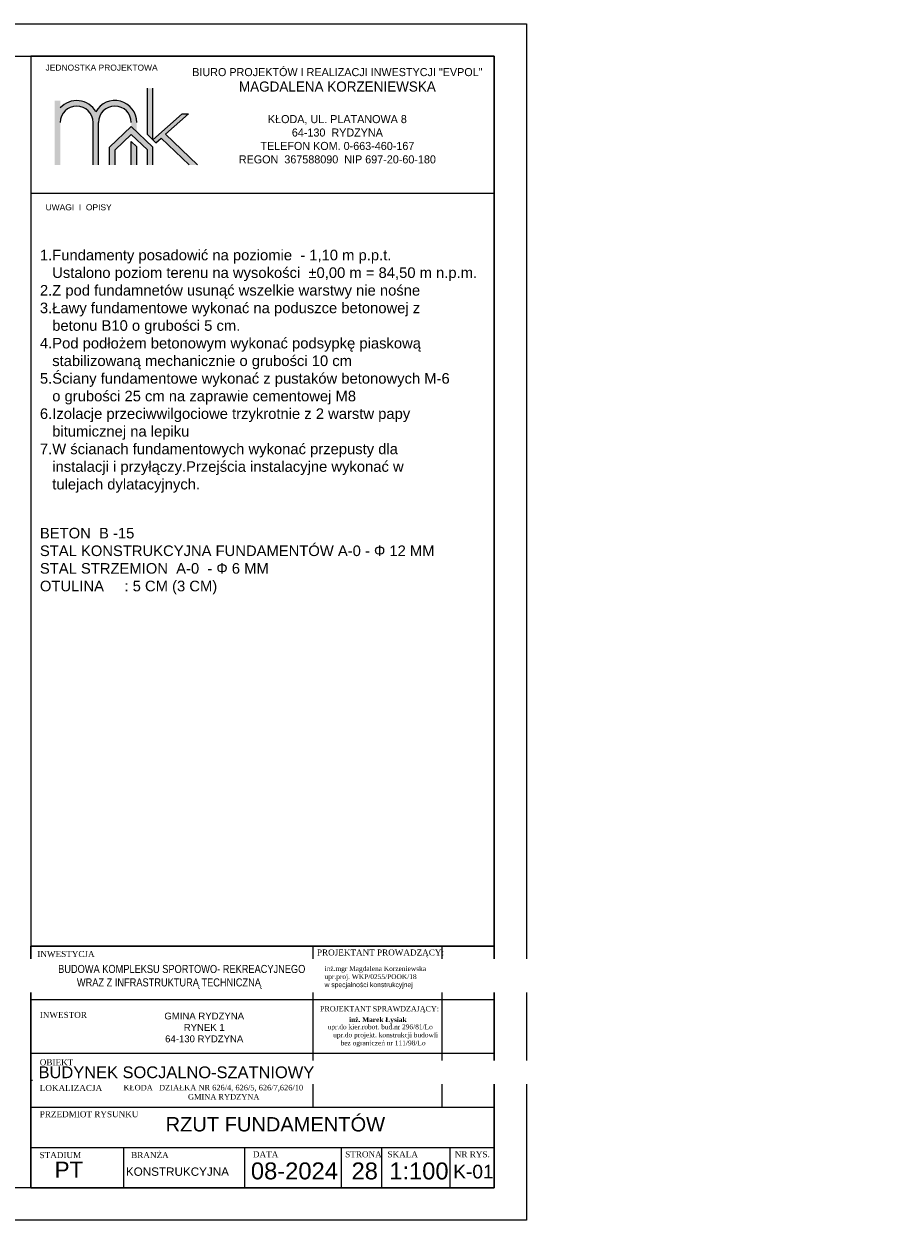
# Model space of a CAD drawing. Header units: millimetres. Extents: x 6502 to 11629, y -14550 to -11580.
# Tile 4 of 4: x 9455 to 11629, y -14550 to -11580. Entities that reach past the tile are written whole.
import ezdxf

# ---------------------------------------------------------------- set-up
doc = ezdxf.new("R2010")
doc.units = ezdxf.units.MM
doc.header["$LTSCALE"] = 100
doc.header["$MEASUREMENT"] = 0
for name, color, linetype in [('! OPISY', 4, 'Continuous'), ('! wymiarowanie', 1, 'Continuous'), ('Okno', 4, 'Continuous'), ('Warstwa4', 4, 'Continuous')]:
    doc.layers.add(name, color=color, linetype=linetype)
doc.layers.add('RAMKA I OPISY', color=4, linetype='Continuous', lineweight=18)
doc.styles.add('styl3', font='txt.shx', dxfattribs={"height": 100})
doc.styles.add('styl4', font='TIMES.TTF', dxfattribs={"height": 100})
doc.styles.add('style4', font='TIMES.TTF', dxfattribs={"height": 15})

msp = doc.modelspace()

# ---------------------------------------------------------------- hatches: boundary and pattern name
h = msp.add_hatch(color=256)
h.paths.add_polyline_path([(9531.472, -11930.169), (9531.472, -11770.366), (9545.13, -11770.366), (9545.13, -11788.637, -0.51719898), (9633.184, -11798.281, -0.77390695), (9734.896, -11824.637), (9734.896, -11847.688), (9721.238, -11834.616), (9721.238, -11824.637, 1), (9640.013, -11824.637), (9640.013, -11930.169), (9626.355, -11930.169), (9626.355, -11824.637, 1), (9545.13, -11824.637), (9545.13, -11930.169)])
h.paths.add_polyline_path([(9782.41, -11875.135), (9795.207, -11863.751), (9864.606, -11930.169), (9885.302, -11930.169), (9805.934, -11854.209), (9863.046, -11803.405), (9847.345, -11803.405), (9774.847, -11867.896)])
h.paths.add_polyline_path([(9761.188, -11739.69), (9761.188, -11854.824), (9774.847, -11867.896), (9774.847, -11739.69)])
h.paths.add_polyline_path([(9721.238, -11930.169), (9721.238, -11872.451), (9734.896, -11885.523), (9734.896, -11930.169)])
msp.add_hatch(color=132).paths.add_polyline_path([(9667.628, -11930.169), (9667.628, -11885.923), (9721.238, -11834.616), (9734.896, -11847.688), (9774.847, -11885.923), (9774.847, -11930.169), (9761.188, -11930.169), (9761.188, -11892.659), (9721.238, -11854.424), (9681.287, -11892.659), (9681.287, -11930.169)])

# ---------------------------------------------------------------- linework, layer by layer
at = {"layer": '! wymiarowanie', "color": 4}
msp.add_lwpolyline([(6732.23, -11660.101), (10622.23, -11660.101), (10622.23, -14470.101), (6732.23, -14470.101)], close=True, dxfattribs=at)
msp.add_lwpolyline([(6732.23, -11660.101), (10622.23, -11660.101), (10622.23, -14470.101), (6732.23, -14470.101)], close=True, dxfattribs=at)
for p, q in [((9761.188, -11854.824), (9761.188, -11739.69)), ((9774.847, -11867.896), (9774.847, -11739.69)), ((9774.847, -11867.896), (9847.345, -11803.405)), ((9805.934, -11854.209), (9863.046, -11803.405)), ((9847.345, -11803.405), (9863.046, -11803.405)), ((9626.355, -11930.169), (9626.355, -11824.637)), ((9640.013, -11930.169), (9640.013, -11824.637)), ((9721.238, -11872.451), (9734.896, -11885.523)), ((9721.238, -11930.169), (9721.238, -11872.451)), ((9761.188, -11854.824), (9782.41, -11875.135)), ((9782.41, -11875.135), (9795.207, -11863.751)), ((9795.207, -11863.751), (9864.606, -11930.169)), ((9805.934, -11854.209), (9885.302, -11930.169)), ((9734.896, -11930.169), (9734.896, -11885.523))]:
    msp.add_line(p, q)
at = {"color": 132}
for p, q in [((9721.238, -11834.616), (9667.628, -11885.923)), ((9721.238, -11834.616), (9774.847, -11885.923)), ((9721.238, -11854.424), (9681.287, -11892.659)), ((9721.238, -11854.424), (9761.188, -11892.659)), ((9667.628, -11930.169), (9667.628, -11885.923)), ((9681.287, -11930.169), (9681.287, -11892.659)), ((9761.188, -11930.169), (9761.188, -11892.659)), ((9774.847, -11930.169), (9774.847, -11885.923))]:
    msp.add_line(p, q, dxfattribs=at)
for centre, radius, start, end in [((9585.742, -11824.637), 54.271, 29.053853, 138.445689), ((9585.742, -11824.637), 40.612, 0, 180), ((9680.625, -11824.637), 54.271, 0, 150.946147), ((9680.625, -11824.637), 40.612, 0, 180)]:
    msp.add_arc(centre, radius, start, end)
at = {"layer": 'RAMKA I OPISY'}
for p, q in [((9472.23, -13870.101), (9472.23, -14270.101)), ((10172.23, -13870.101), (10172.23, -14203.434)), ((10492.23, -13870.101), (10492.23, -14270.101)), ((10622.23, -14003.434), (10172.23, -14003.434)), ((10172.23, -14203.434), (9472.23, -14203.434)), ((10172.23, -14203.434), (10172.23, -14270.101)), ((9472.23, -14270.101), (10622.23, -14270.101)), ((9472.23, -14370.101), (10622.23, -14370.101)), ((9702.23, -14370.101), (9702.23, -14470.101)), ((10002.23, -14370.101), (10002.23, -14470.101)), ((10242.23, -14370.101), (10242.23, -14470.101)), ((10342.23, -14370.101), (10342.23, -14470.101)), ((10512.23, -14370.101), (10512.23, -14470.101))]:
    msp.add_line(p, q, dxfattribs=at)
at = {"layer": 'RAMKA I OPISY', "color": 4, "linetype": 'Continuous'}
for p, q in [((10622.23, -13870.101), (9472.23, -13870.101)), ((10622.23, -14370.101), (10622.23, -13870.101)), ((10172.23, -14003.434), (9472.23, -14003.434)), ((10172.23, -14136.767), (9472.23, -14136.767)), ((10622.23, -14136.767), (10172.23, -14136.767))]:
    msp.add_line(p, q, dxfattribs=at)
at = {"layer": 'RAMKA I OPISY'}
msp.add_lwpolyline([(10622.23, -11660.101), (9472.23, -11660.101), (9472.23, -14470.101), (10622.23, -14470.101)], close=True, dxfattribs=at)
at = {"layer": 'RAMKA I OPISY', "color": 4, "linetype": 'Continuous'}
msp.add_lwpolyline([(9472.23, -13870.101), (10622.23, -13870.101), (10622.23, -14470.101), (9472.23, -14470.101)], close=True, dxfattribs=at)
at = {"layer": 'Warstwa4'}
msp.add_line((9472.23, -12000.101), (10622.23, -12000.101), dxfattribs=at)
msp.add_lwpolyline([(6502.23, -11580.101), (10702.23, -11580.101), (10702.23, -14550.101), (6502.23, -14550.101)], close=True, dxfattribs=at)
msp.add_lwpolyline([(6502.23, -11580.101), (10702.23, -11580.101), (10702.23, -14550.101), (6502.23, -14550.101)], close=True, dxfattribs=at)

# ---------------------------------------------------------------- texts
at = {"layer": '! OPISY', "attachment_point": 1}
for s, insert, char_height, width, style in [('{\\fArial CE|b0|i0|c238|p34;JEDNOSTKA PROJEKTOWA}', (9508.547, -11681.066), 15, 470.4602, 'styl3'), ('inż.mgr Magdalena Korzeniewska \\Pupr.proj. WKP/0255/POOK/18\\P{\\fArial|b0|i0|c238|p34;w specjalności konstrukcyjnej}', (10201.009, -13919.714), 12, 530.88, 'styl4')]:
    msp.add_mtext(s, dxfattribs=dict(at, insert=insert, char_height=char_height, width=width, style=style))
at = {"layer": '! OPISY', "insert": (9734.355, -11689.72), "char_height": 25, "width": 996.9537, "attachment_point": 1}
msp.add_mtext('\\pxqc;{\\fEras Light ITC|b0|i0|c0|p34;\\H0.8x;BIURO PROJEKTÓW I REALIZACJI INWESTYCJI "EVPOL"\\P\\fEras Medium ITC|b0|i0|c0|p34;\\H1.25x;MAGDALENA KORZENIEWSKA\\P\\fEras Light ITC|b1|i0|c0|p34;\\P\\fEras Light ITC|b0|i0|c0|p34;\\H0.8x;KŁODA, UL. PLATANOWA 8\\P64-130  RYDZYNA\\PTELEFON KOM. 0-663-460-167\\PREGON  367588090  NIP 697-20-60-180}', dxfattribs=at)
at = {"layer": '! OPISY', "linetype": 'ByBlock', "insert": (10182.101, -13878.179), "char_height": 15, "width": 378.84799, "attachment_point": 1, "style": 'styl3'}
msp.add_mtext('{\\fTimes New Roman|b0|i0|c238|p18;PROJEKTANT PROWADZĄCY:}', dxfattribs=at)
at = {"layer": 'RAMKA I OPISY', "attachment_point": 1}
for s, insert, char_height, width, style in [('{\\fArial CE|b0|i0|c238|p34;JEDNOSTKA PROJEKTOWA}', (9508.547, -11681.066), 15, 470.4602, 'styl3'), ('{\\fArial|b0|i0|c238|p34;UWAGI  I  OPISY}', (9508.547, -12027.88), 15, 470.4602, 'styl3'), ('{\\fTimes New Roman|b0|i0|c238|p18;INWESTYCJA}', (9488.112, -13882.013), 15, 203.942, 'styl3'), ('{\\fTimes New Roman|b0|i0|c238|p18;INWESTOR}', (9494.206, -14033.161), 15, 203.942, 'styl3'), ('\\pxqc;{\\farial|b0|i0|c238|p34;GMINA RYDZYNA\\PRYNEK 1\\P64-130 RYDZYNA}', (9779.696, -14034.901), 17, 245.30189, 'style4'), ('{\\fTimes New Roman|b0|i0|c238|p18;OBIEKT}', (9494.206, -14150.793), 15, 203.942, 'styl3'), ('{\\fTimes New Roman|b0|i0|c238|p18;LOKALIZACJA}', (9494.206, -14214.431), 15, 203.942, 'styl3'), ('{\\fTimes New Roman|b0|i0|c0|p18;\\C4;KŁODA   DZIAŁKA NR 626/4, 626/5, 626/7,626/10\\P\\pxqc;\\fArial|b0|i0|c0|p34;\\W5.60547;\\C256;  \\fTimes New Roman|b0|i0|c0|p18;\\W1;\\C4;GMINA RYDZYNA}', (9701.926, -14214.32), 13.77, 437.71355, 'styl4'), ('{\\fTimes New Roman|b0|i0|c238|p18;PRZEDMIOT RYSUNKU}', (9494.206, -14279.762), 15, 409.18096, 'styl3'), ('{\\fArial|b0|i0|c238|p34;RZUT FUNDAMENTÓW}', (9806.601, -14294.405), 35.62963, 2592.1736, 'styl3'), ('{\\fTimes New Roman|b0|i0|c238|p18;STADIUM}', (9493.763, -14381.251), 15, 203.942, 'styl3'), ('{\\fTimes New Roman|b0|i0|c238|p18;BRANŻA}', (9721.063, -14381.251), 15, 203.942, 'styl3'), ('{\\fTimes New Roman|b0|i0|c238|p18;DATA}', (10023.223, -14379.362), 15, 203.942, 'styl3'), ('{\\fTimes New Roman|b0|i0|c238|p18;STRONA}', (10252.244, -14379.362), 15, 203.942, 'styl3'), ('{\\fTimes New Roman|b0|i0|c238|p18;SKALA}', (10357.214, -14379.362), 15, 203.942, 'styl3'), ('{\\fTimes New Roman|b0|i0|c238|p18;NR RYS.}', (10524.261, -14379.362), 15, 203.942, 'styl3'), ('{\\fArial CE|b0|i0|c238|p34;KONSTRUKCYJNA}', (9707.957, -14419.455), 20.7306, 912.8675, 'style4'), ('{\\fArial|b0|i0|c238|p34;1:100}', (10361.558, -14407.103), 42.12, 294.907, 'styl3'), ('{\\fArial|b0|i0|c238|p34;K-01}', (10520.325, -14412.756), 34, 398.1246, 'styl3')]:
    msp.add_mtext(s, dxfattribs=dict(at, insert=insert, char_height=char_height, width=width, style=style))
at = {"layer": 'RAMKA I OPISY', "color": 1, "insert": (10018.223, -14406.938), "char_height": 42.12, "width": 295, "attachment_point": 1, "style": 'styl3'}
msp.add_mtext('{\\farial|b0|i0|c238|p34;\\C256;08-2024}', dxfattribs=at)
at = {"layer": 'RAMKA I OPISY', "lineweight": 5, "insert": (10267.981, -14407.103), "char_height": 42.12, "width": 294.91, "attachment_point": 1, "style": 'styl3'}
msp.add_mtext('{\\fArial|b0|i0|c238|p34;28}', dxfattribs=at)
at = {"layer": 'Warstwa4', "char_height": 26.25, "attachment_point": 1}
for s, insert, width in [('{\\fArial|b0|i0|c238|p34;1.Fundamenty posadowić na poziomie  - 1,10 m p.p.t.\\P   Ustalono poziom terenu na wysokości  %%P0,00 m = 84,50 m n.p.m. \\P2.Z pod fundamnetów usunąć wszelkie warstwy nie nośne\\P3.Ławy fundamentowe wykonać na poduszce betonowej z\\P   betonu B10 o grubości 5 cm.\\P4.Pod podłożem betonowym wykonać podsypkę piaskową \\P   stabilizowaną mechanicznie o grubości 10 cm\\P5.Ściany fundamentowe wykonać z pustaków betonowych M-6\\P   o grubości 25 cm na zaprawie cementowej M8\\P6.Izolacje przeciwwilgociowe trzykrotnie z 2 warstw papy \\P   bitumicznej na lepiku\\P7.W ścianach fundamentowych wykonać przepusty dla\\P   instalacji i przyłączy.Przejścia instalacyjne wykonać w\\P   tulejach dylatacyjnych.}', (9494.577, -12140.82), 1310.38), ('{\\fArial|b0|i0|c238|p34;BETON  B -15\\PSTAL KONSTRUKCYJNA FUNDAMENTÓW A-0 - \\fSymbol|b0|i0|c2|p18;F\\fArial|b0|i0|c238|p34; 12 MM\\PSTAL STRZEMION  A-0  - \\fSymbol|b0|i0|c2|p18;F\\fArial|b0|i0|c238|p34; 6 MM\\POTULINA     : 5 CM (3 CM)}', (9494.577, -12831.339), 1094.61)]:
    msp.add_mtext(s, dxfattribs=dict(at, insert=insert, width=width))
at = {"layer": 'Warstwa4', "linetype": 'ByBlock', "insert": (10189.807, -14018.871), "char_height": 13, "width": 378.84799, "attachment_point": 1, "style": 'styl3'}
msp.add_mtext('{\\fTimes New Roman|b0|i0|c238|p18;PROJEKTANT SPRAWDZAJĄCY:}', dxfattribs=at)
at = {"layer": 'Warstwa4', "attachment_point": 1}
for s, insert, char_height, width, style in [('{\\fTimes New Roman|b1|i0|c238|p18;      inż. Marek Łysiak}', (10234.259, -14046.383), 12, 566.333, 'styl3'), ('{\\fTimes New Roman|b0|i0|c238|p18;\\H0.909091x;           upr.do kier.robot. bud.nr 296/81/Lo\\P              upr.do projekt. konstrukcji budowli\\P                  bez ograniczeń nr 111/98/Lo\\P\\fArial|b0|i0|c0|p34;\\H1.1x; }', (10158.184, -14064.31), 13.2, 843.16, 'styl3'), ('{\\fArial|b0|i0|c238|p34;\\H1.929515x;  PT}', (9499.862, -14404.924), 20.7306, 912.8675, 'style4')]:
    msp.add_mtext(s, dxfattribs=dict(at, insert=insert, char_height=char_height, width=width, style=style))

# ---------------------------------------------------------------- next in the draw order: texts
at = {"layer": 'Okno', "width": 2123.508, "attachment_point": 1, "style": 'styl3', "bg_fill": 2}
for s, insert, char_height in [('\\pxqc;{\\fArial Narrow|b0|i0|c238|p34;\\H0.685218x;          BUDOWA KOMPLEKSU SPORTOWO- REKREACYJNEGO \\P\\H1x;WRAZ Z INFRASTRUKTURĄ TECHNICZNĄ}', (8752.961, -13916.591), 29.1878), ('{\\farial|b0|i0|c238|p34;BUDYNEK SOCJALNO-SZATNIOWY}', (9491.248, -14168.564), 29.18779)]:
    msp.add_mtext(s, dxfattribs=dict(at, insert=insert, char_height=char_height))

doc.saveas('drawing.dxf')
